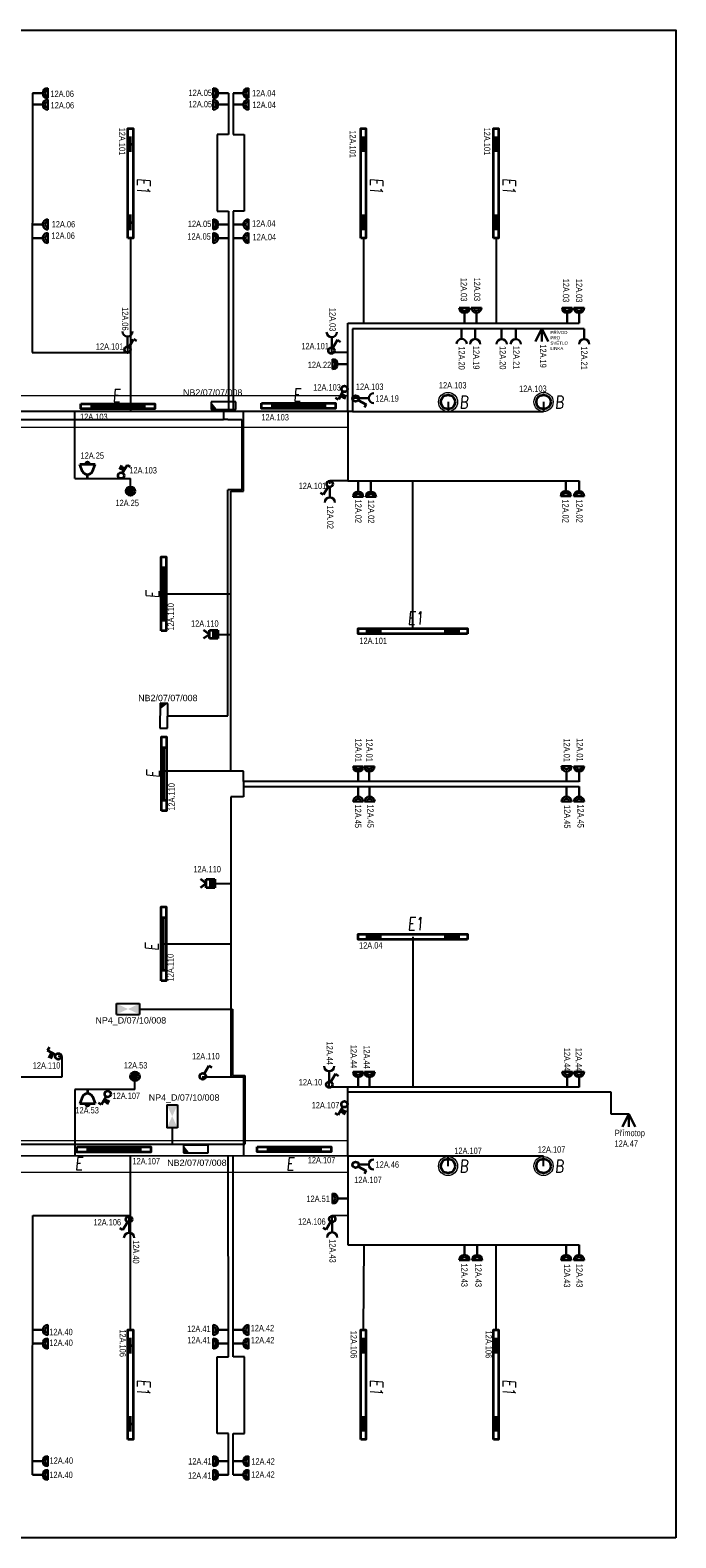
# Model space of a CAD drawing. Header units: millimetres. Extents: x 373037 to 693665, y 214892 to 273272.
# Tile 30 of 56: x 530476 to 540617, y 249592 to 273272. Entities that reach past the tile are written whole.
import ezdxf
from ezdxf.enums import TextEntityAlignment as Align

# ---------------------------------------------------------------- set-up
doc = ezdxf.new("R2010")
doc.units = ezdxf.units.MM
doc.header["$LTSCALE"] = 100
doc.layers.get('0').update_dxf_attribs({"linetype": 'CONTINUOUS'})
for name, color, linetype, lineweight in [('2DE_OBL', 91, 'CONTINUOUS', 35), ('2DE_OBL_L1', 91, 'CONTINUOUS', 35), ('CP_DETAL', 33, 'CONTINUOUS', 18), ('E_NOUZOVÉ+PP OSVĚTLENÍ', 60, 'CONTINUOUS', 25), ('E_SVĚTLA POPIS', 130, 'CONTINUOUS', 30), ('E_VEDENÍ SILNOPROUD', 50, 'CONTINUOUS', 25), ('E_VEDENÍ_CBS', 214, 'CONTINUOUS', 25), ('E_VYPINACE', 170, 'CONTINUOUS', 35), ('E_ZÁSUVKY POPIS', 111, 'CONTINUOUS', 30), ('E_ZÁSUVKY-DVOJITE', 7, 'CONTINUOUS', 30), ('E_ZÁSUVKY.OST.+VYVODY', 11, 'CONTINUOUS', 30), ('E_ŽLABY', 40, 'CONTINUOUS', 15), ('U1 LIGHTING', 10, 'CONTINUOUS', 35)]:
    doc.layers.add(name, color=color, linetype=linetype, lineweight=lineweight)
for name, color, linetype in [('BEZPECNOSTNE SVETLA', 80, 'CONTINUOUS'), ('E_RÁM', 253, 'CONTINUOUS'), ('GC3_MEP_E_LV_SECURITY LIGHT', 80, 'CONTINUOUS'), ('PIKTOGRAMY', 210, 'CONTINUOUS'), ('PRIPOJKA 230V', 1, 'CONTINUOUS'), ('ŽLAB', 7, 'CONTINUOUS')]:
    doc.layers.add(name, color=color, linetype=linetype)
doc.styles.add('ARIAL', font='arial.ttf')
doc.styles.add('CP_ATTR', font='ROMANS.SHX')
doc.styles.add('CS-ROMANS', font='romans.shx', dxfattribs={"width": 0.75, "oblique": 5})
doc.styles.get("Standard").update_dxf_attribs({"font": 'arial.ttf'})
doc.styles.add('V+P_01_B3_E_FP_001$0$BLOCK', font='romans.shx', dxfattribs={"width": 0.8})

# ---------------------------------------------------------------- blocks, each defined once
blk = doc.blocks.new('A$C3423193F')
at = {"color": 1, "linetype": 'ByBlock'}
for p, q in [((80, 240), (0, 240)), ((80, 240), (160, 240)), ((80, 160), (80, 0))]:
    blk.add_line(p, q, dxfattribs=at)
for radius in [80, 45.2]:
    blk.add_arc((80, 240), radius, 180, 0, dxfattribs=at)
blk = doc.blocks.new('zasuvka_jednoducha')
at = {"color": 1, "lineweight": 30}
blk.add_line((19281, 12983), (19281, 13143), dxfattribs=at)
blk.add_arc((19281, 12903), 80, 0, 180, dxfattribs=at)
blk = doc.blocks.new('E')
at = {"layer": 'U1 LIGHTING', "style": 'CS-ROMANS', "oblique": 5, "width": 0.75}
blk.add_text('E', height=200, dxfattribs=at).set_placement((229480, 21709))
blk = doc.blocks.new('*U24')
at = {"color": 0, "linetype": 'ByBlock'}
for p, q in [((24, 249.57), (96, 374.28)), ((96, 374.28), (143.56, 346.82))]:
    blk.add_line(p, q, dxfattribs=at)
blk.add_circle((0, 208), 48, dxfattribs=at)
blk = doc.blocks.new('tlacitko_prepinac_svetla')
at = {"layer": 'E_VYPINACE'}
for points in [[(16875, 8774), (16940, 8744)], [(16888, 8798), (16951, 8769)], [(16930, 8722), (16960, 8787)]]:
    blk.add_lwpolyline(points, dxfattribs=at)
at = {"layer": 'E_VYPINACE', "rotation": 180}
blk.add_blockref('*U24', (16937, 9090), dxfattribs=at)
blk = doc.blocks.new('*U30')
at = {"color": 0, "linetype": 'ByBlock'}
for p, q in [((24, 249.57), (96, 374.28)), ((96, 374.28), (143.56, 346.82))]:
    blk.add_line(p, q, dxfattribs=at)
blk.add_circle((0, 208), 48, dxfattribs=at)
blk = doc.blocks.new('prepinas-svetel-jednoduchy')
at = {"layer": 'E_VYPINACE', "rotation": 89.99999999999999}
blk.add_blockref('*U30', (208, 2), dxfattribs=at)
blk = doc.blocks.new('*U28', base_point=(57391, -22719))
at = {"lineweight": 30, "ltscale": 0.1}
for p, q in [((57291, -22519), (57391, -22719)), ((57391, -22719), (57391, -22519)), ((57391, -22719), (57491, -22519))]:
    blk.add_line(p, q, dxfattribs=at)
blk = doc.blocks.new('pripojka 230V')
at = {"layer": 'PRIPOJKA 230V', "color": 1, "xscale": -1}
blk.add_blockref('*U28', (0, -2, -40), dxfattribs=at)
blk = doc.blocks.new('*U32', base_point=(28429, 5840))
at = {"linetype": 'ByBlock'}
blk.add_hatch(color=0, dxfattribs=at).paths.add_polyline_path([(28362, 5840), (28497, 5840), (28497, 5772), (28362, 5772)])
at = {"color": 0, "linetype": 'ByBlock'}
for p, q in [((28429, 5907), (28362, 5997)), ((28429, 5907), (28497, 5997)), ((28362, 5907), (28497, 5907)), ((28362, 5772), (28362, 5907)), ((28362, 5840), (28497, 5840)), ((28497, 5772), (28362, 5772)), ((28497, 5907), (28497, 5772))]:
    blk.add_line(p, q, dxfattribs=at)
blk = doc.blocks.new('pohybove-cidlo-svetla')
at = {"layer": 'E_VYPINACE', "rotation": 180}
blk.add_blockref('*U32', (-1, 30), dxfattribs=at)
blk = doc.blocks.new('2DELLI009_CZ')
for p, q in [((-0.5, 0.1), (-0.5, -0.1)), ((-0.5, 0), (0.5, 0)), ((0.5, 0.1), (0.5, -0.1))]:
    blk.add_line(p, q)
blk.add_lwpolyline([(-0.7, 0.2), (0.7, 0.2), (0.7, -0.2), (-0.7, -0.2)], close=True)
at = {"linetype": 'ByBlock', "style": 'CP_ATTR', "flags": 9}
for tag, p in [('NAME', (-0.092, -0.018)), ('GROUP', (-0.092, -0.018)), ('NUMBER', (-0.092, -0.018)), ('PRODUCER', (-0.092, -0.018)), ('ARTICLE', (-0.092, -0.018)), ('CHARACTER', (-0.092, -0.018)), ('VOLTAGE', (-0.092, -0.019)), ('WEIGHT', (-0.092, -0.018)), ('OTHER', (-0.092, -0.018)), ('PRODUCT-TYPE', (-0.092, -0.019)), ('ORDER-NO', (-0.092, -0.019)), ('POWER', (-0.092, -0.019))]:
    blk.add_attdef(tag, text='', height=0.00005, dxfattribs=at).set_placement(p, align=Align.MIDDLE_LEFT)
blk = doc.blocks.new('*U37')
at = {"layer": 'GC3_MEP_E_LV_SECURITY LIGHT', "linetype": 'ByBlock'}
for p, q in [((135, 59), (-255, 61)), ((-255, 61), (-255, -59)), ((135, -61), (135, 59)), ((-255, -59), (135, -61))]:
    blk.add_line(p, q, dxfattribs=at)
at = {"layer": 'GC3_MEP_E_LV_SECURITY LIGHT'}
blk.add_solid([(-255, 61), (-255, -59), (-158, -60)], dxfattribs=at)
at = {"layer": 'BEZPECNOSTNE SVETLA', "style": 'ARIAL'}
blk.add_attdef('BEZ.SV', (52, -54), '', height=100, dxfattribs=at)
blk = doc.blocks.new('*U39')
at = {"layer": 'GC3_MEP_E_LV_SECURITY LIGHT', "linetype": 'ByBlock'}
for p, q in [((-118, 196), (-122, -194)), ((2, 194), (-118, 196)), ((-2, -196), (2, 194)), ((-122, -194), (-2, -196))]:
    blk.add_line(p, q, dxfattribs=at)
at = {"layer": 'GC3_MEP_E_LV_SECURITY LIGHT'}
blk.add_solid([(2, 194), (-118, 196), (-119, 99)], dxfattribs=at)
at = {"layer": 'BEZPECNOSTNE SVETLA', "style": 'ARIAL'}
blk.add_attdef('BEZ.SV', (52, -54), '', height=100, dxfattribs=at)
blk = doc.blocks.new('V+P_01_B3_E_FP_001$0$E-LI-35')
at = {"layer": 'E_NOUZOVÉ+PP OSVĚTLENÍ', "linetype": 'ByBlock'}
for p, q in [((-10.9, -1.9), (10.9, -1.9)), ((-10.9, -12.1), (-10.9, -1.9)), ((-10.9, -12.1), (10.9, -12.1)), ((10.9, -1.9), (10.9, -12.1))]:
    blk.add_line(p, q, dxfattribs=at)
at = {"layer": 'E_NOUZOVÉ+PP OSVĚTLENÍ'}
blk.add_solid([(-10.9, -12.1), (-10.9, -1.9), (10.9, -1.9), (10.9, -12.1)], dxfattribs=at)
at = {"layer": 'E_NOUZOVÉ+PP OSVĚTLENÍ', "style": 'V+P_01_B3_E_FP_001$0$BLOCK', "width": 0.8, "flags": 8}
for tag, p in [('DIVERS.1', (-17.9, -2.1)), ('DIVERS.2', (-16.4, -12))]:
    blk.add_attdef(tag, text='', height=7.25, dxfattribs=at).set_placement(p, align=Align.RIGHT)
at = {"layer": 'E_NOUZOVÉ+PP OSVĚTLENÍ', "style": 'V+P_01_B3_E_FP_001$0$BLOCK', "width": 0.8}
for tag, p, height, flags in [('BLOCKNAME', (-6.8, -1.4), 2.54, 3), ('LEISTUNG', (13.3, -12), 7.25, 8)]:
    blk.add_attdef(tag, p, '', height=height, dxfattribs=dict(at, flags=flags))
blk.add_attdef('STROMKREIS', text='', height=7.25, dxfattribs=at).set_placement((-11.8, -23.8), align=Align.BOTTOM_CENTER)
blk = doc.blocks.new('*U42')
at = {"layer": 'GC3_MEP_E_LV_SECURITY LIGHT', "xscale": 16.54563019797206, "yscale": 16.54563022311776, "zscale": 16.54563022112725, "rotation": 270.0000000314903}
blk.add_blockref('V+P_01_B3_E_FP_001$0$E-LI-35', (116, 0), dxfattribs=at)
at = {"layer": 'PIKTOGRAMY', "style": 'ARIAL'}
blk.add_attdef('PIKTOGRAM', (162, -40), '', height=100, dxfattribs=at)
blk = doc.blocks.new('*U43')
at = {"layer": 'GC3_MEP_E_LV_SECURITY LIGHT', "xscale": 16.54563019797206, "yscale": 16.54563022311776, "zscale": 16.54563022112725}
blk.add_blockref('V+P_01_B3_E_FP_001$0$E-LI-35', (0, 116), dxfattribs=at)
at = {"layer": 'PIKTOGRAMY', "style": 'ARIAL'}
blk.add_attdef('PIKTOGRAM', (162, -40), '', height=100, dxfattribs=at)
blk = doc.blocks.new('2DELLI018_CZ')
for p, q in [((-0.6, 0), (-0.4, 0)), ((-0.5, 0.1), (-0.5, -0.1)), ((0.4, 0), (0.6, 0)), ((0.5, 0.1), (0.5, -0.1))]:
    blk.add_line(p, q)
blk.add_lwpolyline([(-0.7, 0.2), (0.7, 0.2), (0.7, -0.2), (-0.7, -0.2)], close=True)
at = {"linetype": 'ByBlock', "style": 'CP_ATTR', "flags": 9}
for tag, p in [('NAME', (-0.092, -0.018)), ('GROUP', (-0.092, -0.018)), ('NUMBER', (-0.092, -0.018)), ('PRODUCER', (-0.092, -0.018)), ('ARTICLE', (-0.092, -0.018)), ('CHARACTER', (-0.092, -0.018)), ('VOLTAGE', (-0.092, -0.019)), ('WEIGHT', (-0.092, -0.018)), ('OTHER', (-0.092, -0.018)), ('PRODUCT-TYPE', (-0.092, -0.019)), ('ORDER-NO', (-0.092, -0.019)), ('POWER', (-0.092, -0.019))]:
    blk.add_attdef(tag, text='', height=0.00005, dxfattribs=at).set_placement(p, align=Align.MIDDLE_LEFT)
blk = doc.blocks.new('E1')
at = {"layer": 'U1 LIGHTING', "style": 'CS-ROMANS', "oblique": 5, "width": 0.75}
blk.add_text('E1', height=200, dxfattribs=at).set_placement((229480, 21709))
blk = doc.blocks.new('2DELPH010_CZ')
blk.add_ellipse((0, 0), major_axis=(-0.053, 0.053), ratio=1, start_param=3.926991, end_param=10.210176)
at = {"layer": 'CP_DETAL'}
blk.add_ellipse((0, 0), major_axis=(-0.0707, 0.0707), ratio=1, start_param=3.926991, end_param=10.210176, dxfattribs=at)
at = {"linetype": 'ByBlock', "style": 'CP_ATTR', "flags": 9}
for tag in ['NAME', 'GROUP', 'NUMBER', 'PRODUCER', 'ARTICLE', 'PRODUCT-TYPE', 'ORDER-NO', 'CHARACTER', 'POWER', 'VOLTAGE', 'WEIGHT', 'OTHER']:
    blk.add_attdef(tag, text='', height=0.00000005, dxfattribs=at).set_placement((0, 0), align=Align.MIDDLE_LEFT)
blk = doc.blocks.new('B')
at = {"layer": 'U1 LIGHTING', "style": 'CS-ROMANS', "oblique": 5, "width": 0.75}
blk.add_text('B', height=200, dxfattribs=at).set_placement((229480, 21709))
blk = doc.blocks.new('*U88')
for p, q in [((0, -250), (0, 250)), ((0, 250), (7512.5, 250)), ((7512.5, 250), (7512.5, -250)), ((7512.5, -250), (0, -250))]:
    blk.add_line(p, q)
at = {"style": 'CP_ATTR', "flags": 9}
for tag in ['NAME', 'PRODUCER', 'PRODUCT-TYPE', 'ARTICLE', 'FLOW', 'NUMBER', 'SYSTEM', 'FORM', 'SIZE', 'OTHER']:
    blk.add_attdef(tag, (0, 0), '', height=0.0001, dxfattribs=at)
blk = doc.blocks.new('CPEL_3386')
blk.add_hatch(color=256).paths.add_polyline_path([(-0.2, 0, 1), (0.2, 0, 1)])
for radius in [0.35, 0.2]:
    blk.add_circle((0, 0), radius)
at = {"linetype": 'ByBlock', "style": 'CP_ATTR', "flags": 9}
for tag in ['NAME', 'GROUP', 'NUMBER', 'PRODUCER', 'ARTICLE', 'PRODUCT-TYPE', 'ORDER-NO', 'CHARACTER', 'POWER', 'VOLTAGE', 'WEIGHT', 'OTHER']:
    blk.add_attdef(tag, text='', height=0.00005, dxfattribs=at).set_placement((-0.09, -0.02), align=Align.MIDDLE_LEFT)
blk = doc.blocks.new('CPEL_1003')
for p, q in [((0, 0), (0, -0.3)), ((-0.4, -0.55), (-0.6, -1.1)), ((-0.6, -1.1), (0.6, -1.1)), ((0.4, -0.55), (0.6, -1.1))]:
    blk.add_line(p, q)
blk.add_circle((0, -1.2), 0.1)
blk.add_arc((0, -0.75), 0.445, 25.9892, 154.0108)
at = {"linetype": 'ByBlock', "style": 'CP_ATTR', "flags": 9}
for tag in ['NAME', 'GROUP', 'NUMBER', 'PRODUCER', 'ARTICLE', 'PRODUCT-TYPE', 'ORDER-NO', 'CHARACTER', 'POWER', 'VOLTAGE', 'WEIGHT', 'OTHER']:
    blk.add_attdef(tag, text='', height=0.00005, dxfattribs=at).set_placement((-0.09, -0.02), align=Align.MIDDLE_LEFT)
blk = doc.blocks.new('*U92')
for p, q in [((0, -250), (0, 250)), ((0, 250), (6662.5, 250)), ((6662.5, 250), (6662.5, -250)), ((6662.5, -250), (0, -250))]:
    blk.add_line(p, q)
at = {"style": 'CP_ATTR', "flags": 9}
for tag in ['NAME', 'PRODUCER', 'PRODUCT-TYPE', 'ARTICLE', 'FLOW', 'NUMBER', 'SYSTEM', 'FORM', 'SIZE', 'OTHER']:
    blk.add_attdef(tag, (0, 0), '', height=0.0001, dxfattribs=at)

msp = doc.modelspace()

# ---------------------------------------------------------------- linework, layer by layer
at = {"layer": 'E_RÁM', "color": 252, "true_color": 0x939598}
msp.add_lwpolyline([(540617, 249592), (514037, 249592), (514037, 273272), (540617, 273272)], close=True, dxfattribs=at)
at = {"layer": 'E_VEDENÍ SILNOPROUD'}
for p, q in [((530514, 272282), (530509, 268207)), ((533589, 272282), (533589, 271635)), ((533664, 272282), (533664, 271635)), ((533589, 271635), (533414, 271635)), ((533414, 271635), (533414, 270672)), ((533664, 271635), (533839, 271635)), ((533839, 271635), (533839, 270430)), ((533414, 270672), (533414, 270430)), ((533414, 270430), (533589, 270430)), ((533589, 270430), (533589, 267282)), ((533839, 270430), (533664, 270430)), ((533664, 270430), (533664, 267282)), ((532052, 270007), (532052, 268207)), ((535710, 270007), (535710, 268670)), ((537794, 270007), (537794, 268670)), ((535464, 267282), (535464, 268670)), ((535464, 268670), (539096, 268670)), ((539177, 268581), (535539, 268581)), ((535539, 268581), (535539, 267282)), ((532003, 268301), (532003, 268207)), ((530509, 268207), (532003, 268207)), ((532003, 268207), (532052, 268207)), ((532052, 268207), (532052, 267282)), ((535212, 268207), (535212, 268290)), ((535464, 268207), (535212, 268207)), ((535635, 267491), (535539, 267491)), ((537039, 267432), (537039, 267282)), ((538539, 267432), (538539, 267282)), ((535539, 267282), (520001, 267282)), ((531177, 266232), (531177, 267282)), ((533827, 266195), (533827, 267282)), ((535464, 267282), (535464, 266195)), ((535539, 267282), (538539, 267282)), ((531177, 266232), (532052, 266232)), ((532052, 266032), (532052, 266232)), ((533827, 266032), (533827, 266195)), ((535464, 266195), (535181, 266195)), ((535181, 266144), (535181, 266195)), ((535464, 266195), (539096, 266195)), ((536487, 263872), (536487, 266195)), ((533627, 261632), (533627, 266032)), ((533627, 266032), (533827, 266032)), ((532574, 264420), (533627, 264420)), ((533426, 263782), (533627, 263782)), ((533627, 261632), (532577, 261632)), ((533827, 261632), (533627, 261632)), ((533827, 261470), (533827, 261632)), ((539096, 261470), (533827, 261470)), ((533827, 261470), (533827, 261395)), ((533827, 261232), (533627, 261232)), ((533627, 261232), (533627, 256832)), ((533827, 261395), (533827, 261232)), ((533827, 261395), (539097, 261395)), ((533376, 259868), (533627, 259868)), ((532572, 258921), (533627, 258921)), ((536487, 259032), (536487, 256670)), ((530977, 257154), (530917, 257154)), ((530977, 256832), (530977, 257154)), ((529927, 256832), (530977, 256832)), ((532122, 256632), (532122, 256840)), ((533177, 256832), (533627, 256832)), ((533627, 256832), (533827, 256832)), ((533827, 256832), (533827, 255594)), ((535174, 256670), (535174, 256759)), ((531177, 256632), (531177, 255592)), ((532122, 256632), (531177, 256632)), ((539096, 256670), (535174, 256669)), ((535464, 255586), (535464, 256670)), ((535464, 256595), (539596, 256595)), ((539596, 256595), (539596, 256252)), ((539596, 256252), (539877, 256252, -40)), ((520069, 255585), (535464, 255595)), ((532052, 252857), (532050, 255593)), ((533589, 252435), (533587, 255594)), ((533664, 252435), (533662, 255594)), ((535464, 255595), (535464, 254195)), ((538539, 255586), (535464, 255586)), ((537039, 255432), (537039, 255586)), ((538539, 255432), (538539, 255586)), ((538539, 255432), (538539, 255432)), ((530514, 250582), (530519, 254657)), ((530519, 254657), (532051, 254657)), ((532031, 254544), (532031, 254657)), ((535219, 254657), (535461, 254661)), ((535219, 254552), (535219, 254657)), ((535464, 254195), (539096, 254195)), ((535710, 252857), (535720, 254195)), ((537794, 252857), (537794, 254195)), ((533414, 251230), (533414, 252435)), ((533414, 252435), (533589, 252435)), ((533840, 252435), (533664, 252435)), ((533840, 251230), (533840, 252435)), ((533589, 251230), (533414, 251230)), ((533589, 250582), (533589, 251230)), ((533664, 250582), (533664, 251230)), ((533664, 251230), (533840, 251230))]:
    msp.add_line(p, q, dxfattribs=at)
at = {"layer": 'E_VEDENÍ_CBS'}
for p, q in [((520199, 267157), (533512, 267157)), ((533512, 267314), (533512, 267157)), ((533583, 267157), (533512, 267157)), ((533583, 267157), (533802, 267157)), ((533802, 267157), (533802, 266050)), ((533583, 262504), (533583, 266050)), ((533802, 266050), (533583, 266050)), ((532636, 262504), (533583, 262504)), ((532193, 257898), (533527, 257898)), ((533527, 257898), (533652, 257898)), ((533627, 257898), (533627, 257898)), ((533652, 257898), (533652, 256856)), ((533652, 256856), (533848, 256856)), ((533848, 256856), (533848, 255774)), ((532707, 256033), (532707, 255774)), ((520199, 255774), (532707, 255774)), ((532707, 255774), (533848, 255774)), ((533078, 255759), (533078, 255774))]:
    msp.add_line(p, q, dxfattribs=at)
at = {"layer": 'E_ŽLABY'}
msp.add_line((532579, 263838), (532579, 263832), dxfattribs=at)

# ---------------------------------------------------------------- block references
at = {"rotation": 270}
for p in [(510450, 500429), (514108, 500429), (516192, 500429), (510450, 481559), (514108, 481559), (516192, 481559)]:
    msp.add_blockref('E1', p, dxfattribs=at)
for p in [(306924, 242230), (306924, 237430)]:
    msp.add_blockref('E1', p)
at = {"layer": '2DE_OBL', "xscale": 1228.571428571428, "yscale": 200, "zscale": 1000}
for p, rotation in [((532052, 270867), 89.99999999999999), ((535710, 270867), 89.99999999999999), ((537794, 270867), 89.99999999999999), ((536487, 263832), 180), ((536487, 259032), 180), ((532052, 251997), 89.99999999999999), ((535710, 251997), 89.99999999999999), ((537794, 251997), 89.99999999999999)]:
    msp.add_blockref('2DELLI018_CZ', p, dxfattribs=dict(at, rotation=rotation))
at = {"layer": '2DE_OBL', "xscale": 1500, "yscale": 1500, "zscale": 252.5252525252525}
for p in [(537039, 267432), (538539, 267432), (537039, 255432), (538539, 255432)]:
    msp.add_blockref('2DELPH010_CZ', p, dxfattribs=at)
at = {"layer": '2DE_OBL_L1', "xscale": 828.5714285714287, "yscale": 200, "zscale": 1000}
for p in [(531853, 267363), (534691, 267371), (531789, 255691), (534623, 255695)]:
    msp.add_blockref('2DELLI009_CZ', p, dxfattribs=at)
at = {"layer": '2DE_OBL_L1', "xscale": 828.5714285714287, "yscale": 200, "zscale": 1000, "rotation": 90}
for p in [(532574, 264420), (532577, 261591), (532572, 258921)]:
    msp.add_blockref('2DELLI009_CZ', p, dxfattribs=at)
at = {"layer": 'E_NOUZOVÉ+PP OSVĚTLENÍ'}
ref = msp.add_blockref('*U37', (533572, 267374), dxfattribs=at)
ref.add_attrib('BEZ.SV', 'NB2/07/07/008', (532877, 267532), dxfattribs={"layer": 'BEZPECNOSTNE SVETLA', "height": 100, "style": 'ARIAL'})
ref = msp.add_blockref('*U39', (532636, 262504), dxfattribs=at)
ref.add_attrib('BEZ.SV', 'NB2/07/07/008', (532173, 262733), dxfattribs={"layer": 'BEZPECNOSTNE SVETLA', "height": 100, "style": 'ARIAL'})
ref = msp.add_blockref('*U43', (532013, 257898), dxfattribs=at)
ref.add_attrib('PIKTOGRAM', 'NP4_D/07/10/008', (531502, 257670), dxfattribs={"height": 100, "style": 'ARIAL'})
ref = msp.add_blockref('*U42', (532707, 256213), dxfattribs=at)
ref.add_attrib('PIKTOGRAM', 'NP4_D/07/10/008', (532339, 256458), dxfattribs={"height": 100, "style": 'ARIAL'})
ref = msp.add_blockref('*U37', (533137, 255699), dxfattribs=at)
ref.add_attrib('BEZ.SV', 'NB2/07/07/008', (532629, 255433), dxfattribs={"layer": 'BEZPECNOSTNE SVETLA', "height": 100, "style": 'ARIAL'})
at = {"layer": 'E_VYPINACE'}
for name, p, rotation in [('prepinas-svetel-jednoduchy', (532003, 268254), 270), ('prepinas-svetel-jednoduchy', (535206, 268240), 270), ('tlacitko_prepinac_svetla', (548842, 275158), 180), ('prepinas-svetel-jednoduchy', (535183, 266143), 89.99999999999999), ('prepinas-svetel-jednoduchy', (533185, 256841), 270), ('prepinas-svetel-jednoduchy', (535172, 256712), 270), ('prepinas-svetel-jednoduchy', (532030, 254594), 89.99999999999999), ('prepinas-svetel-jednoduchy', (535222, 254601), 89.99999999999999)]:
    msp.add_blockref(name, p, dxfattribs=dict(at, rotation=rotation))
at = {"layer": 'E_VYPINACE', "xscale": 200, "yscale": 200, "zscale": 200, "rotation": 180}
msp.add_blockref('CPEL_1003', (531377, 266232), dxfattribs=at)
at = {"layer": 'E_VYPINACE', "xscale": 200, "yscale": 200, "zscale": 200}
for name, p in [('CPEL_3386', (532052, 266032)), ('CPEL_3386', (532122, 256840)), ('CPEL_1003', (531377, 256632))]:
    msp.add_blockref(name, p, dxfattribs=at)
at = {"layer": 'E_VYPINACE'}
msp.add_blockref('tlacitko_prepinac_svetla', (514758, 247681), dxfattribs=at)
at = {"layer": 'E_ZÁSUVKY-DVOJITE'}
for p, rotation in [((530514, 272362), 270), ((533664, 272362), 270), ((530514, 272182), 270), ((533664, 272182), 270), ((533589, 270141), 89.99999999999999), ((533589, 269927), 89.99999999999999), ((538969, 266195), 180), ((539176, 266195), 180), ((535707, 261395), 180), ((530514, 252937), 270), ((533589, 252777), 89.99999999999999), ((533664, 252937), 270), ((530514, 252723), 270), ((533589, 252563), 89.99999999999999), ((533664, 252723), 270), ((530514, 250876), 270), ((533589, 250716), 89.99999999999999), ((533664, 250876), 270), ((530514, 250662), 270), ((533589, 250502), 89.99999999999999), ((533664, 250662), 270)]:
    msp.add_blockref('A$C3423193F', p, dxfattribs=dict(at, rotation=rotation))
at = {"layer": 'E_ZÁSUVKY-DVOJITE', "xscale": -1}
for p, rotation in [((533589, 272362), 90), ((533589, 272182), 90), ((530514, 270141), 269.9999999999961), ((533664, 270141), 269.9999999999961), ((530514, 269927), 269.9999999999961), ((533664, 269927), 269.9999999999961), ((535463, 268107), 90), ((535547, 266184), 180), ((535748, 266182), 180), ((535727, 261395), 180), ((538819, 261395), 180), ((539016, 261395), 180), ((535467, 255002), 90), ((537216, 254195), 180), ((537417, 254193), 180), ((538815, 254195), 180), ((539016, 254195), 180)]:
    msp.add_blockref('A$C3423193F', p, dxfattribs=dict(at, rotation=rotation))
at = {"layer": 'E_ZÁSUVKY-DVOJITE'}
for p in [(537216, 268670), (537404, 268673), (538829, 268670), (539016, 268670), (535547, 261468), (535723, 261468), (538819, 261470), (539016, 261467), (535547, 256670), (535727, 256670), (538832, 256670), (539016, 256670)]:
    msp.add_blockref('A$C3423193F', p, dxfattribs=at)
at = {"layer": 'E_ZÁSUVKY.OST.+VYVODY', "color": 1}
for name, p, rotation in [('zasuvka_jednoducha', (551285, 281444), 180), ('zasuvka_jednoducha', (554493, 281433), 180), ('zasuvka_jednoducha', (548779, 248210), 89.99999999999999), ('tlacitko_prepinac_svetla', (522035, 274090), 270), ('zasuvka_jednoducha', (554454, 269905), 180), ('zasuvka_jednoducha', (548778, 236174), 89.99999999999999)]:
    msp.add_blockref(name, p, dxfattribs=dict(at, rotation=rotation))
for name, p in [('zasuvka_jednoducha', (517972, 255440)), ('zasuvka_jednoducha', (518183, 255439)), ('zasuvka_jednoducha', (518600, 255438)), ('zasuvka_jednoducha', (518821, 255438)), ('zasuvka_jednoducha', (519896, 255437)), ('tlacitko_prepinac_svetla', (518476, 258755)), ('zasuvka_jednoducha', (515902, 252951)), ('tlacitko_prepinac_svetla', (518475, 247520)), ('zasuvka_jednoducha', (512749, 241400)), ('zasuvka_jednoducha', (515938, 241408))]:
    msp.add_blockref(name, p, dxfattribs=at)
at = {"layer": 'E_ZÁSUVKY.OST.+VYVODY', "rotation": 180}
msp.add_blockref('pripojka 230V', (538511, 268582), dxfattribs=at)
at = {"layer": 'E_ŽLABY'}
for name, p in [('*U92', (528802, 267282)), ('B', (307739, 245620)), ('B', (309239, 245620)), ('*U88', (527952, 255581)), ('B', (307739, 233620)), ('B', (309239, 233620))]:
    msp.add_blockref(name, p, dxfattribs=at)
at = {"layer": 'U1 LIGHTING'}
for p in [(302290, 245724), (305128, 245735), (301700, 233661), (305019, 233659)]:
    msp.add_blockref('E', p, dxfattribs=at)
at = {"layer": 'U1 LIGHTING', "rotation": 90}
for p in [(554209, 34869), (554216, 32052), (554199, 29334)]:
    msp.add_blockref('E', p, dxfattribs=at)
at = {"layer": 'ŽLAB'}
for name, p, rotation in [('prepinas-svetel-jednoduchy', (535588, 267489), 180), ('pohybove-cidlo-svetla', (533328, 263781), 269.9999999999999), ('pohybove-cidlo-svetla', (533278, 259867), 269.9999999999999), ('pripojka 230V', (539877, 256248), 180), ('prepinas-svetel-jednoduchy', (535587, 255453), 180)]:
    msp.add_blockref(name, p, dxfattribs=dict(at, rotation=rotation))

# ---------------------------------------------------------------- texts
at = {"layer": 'E_SVĚTLA POPIS', "width": 0.8}
for s, rotation, p in [('12A.101', 270, (531872, 271740)), ('12A.101', 270, (535493, 271699)), ('12A.101', 270, (537603, 271741)), ('12A.110', 90, (532734, 263840)), ('12A.110', 90, (532747, 261013)), ('12A.110', 90, (532728, 258332)), ('12A.106', 270, (531881, 252867)), ('12A.106', 270, (535508, 252845)), ('12A.106', 270, (537628, 252847))]:
    msp.add_text(s, height=100, rotation=rotation, dxfattribs=at).set_placement(p)
for s, p in [('12A.101', (531508, 268254)), ('12A.101', (534735, 268260)), ('12A.103', (534922, 267612)), ('12A.103', (535592, 267622)), ('12A.103', (536896, 267644)), ('12A.103', (538155, 267591)), ('12A.103', (531260, 267149)), ('12A.103', (534107, 267142)), ('12A.103', (532034, 266309)), ('12A.101', (534693, 266065)), ('12A.110', (533003, 263902)), ('12A.101', (535647, 263631)), ('12A.110', (533039, 260044)), ('12A.04', (535641, 258847)), ('12A.110', (533018, 257107)), ('12A.110', (530517, 256962)), ('12A.10', (534695, 256698)), ('12A.107', (531770, 256485)), ('12A.107', (534898, 256337)), ('12A.107', (538448, 255643)), ('12A.107', (532083, 255459)), ('12A.107', (534836, 255476)), ('12A.107', (537137, 255622)), ('12A.107', (535565, 255164)), ('12A.106', (531471, 254499)), ('12A.106', (534684, 254510))]:
    msp.add_text(s, height=100, dxfattribs=at).set_placement(p)
at = {"layer": 'E_ZÁSUVKY POPIS', "width": 0.8}
for s, p in [('12A.06', (530795, 272223)), ('12A.05', (532964, 272238)), ('12A.04', (533961, 272232)), ('12A.06', (530798, 272042)), ('12A.05', (532965, 272061)), ('12A.04', (533967, 272049)), ('12A.06', (530815, 270174)), ('12A.05', (532953, 270180)), ('12A.04', (533961, 270186)), ('12A.06', (530810, 269995)), ('12A.05', (532945, 269982)), ('12A.04', (533970, 269973)), ('12A.22', (534836, 267965)), ('12A.19', (535898, 267437)), ('12A.25', (531268, 266540)), ('12A.25', (531816, 265796)), ('12A.53', (531948, 256964)), ('12A.53', (531187, 256258)), ('Přímotop', (539659, 255901)), ('12A.47', (539654, 255735)), ('12A.46', (535901, 255406)), ('12A.51', (534815, 254868)), ('12A.41', (532942, 252825)), ('12A.42', (533940, 252837)), ('12A.40', (530776, 252775)), ('12A.40', (530778, 252607)), ('12A.41', (532944, 252649)), ('12A.42', (533944, 252648)), ('12A.40', (530782, 250756)), ('12A.41', (532959, 250744)), ('12A.42', (533950, 250743)), ('12A.40', (530777, 250531)), ('12A.41', (532955, 250520)), ('12A.42', (533948, 250536))]:
    msp.add_text(s, height=100, dxfattribs=at).set_placement(p)
for s, p in [('12A.03', (537239, 269382)), ('12A.03', (537446, 269385)), ('12A.03', (538842, 269368)), ('12A.03', (539049, 269365)), ('12A.06', (531919, 268922)), ('12A.03', (535177, 268910)), ('12A.20', (537204, 268306)), ('12A.19', (537433, 268313)), ('12A.20', (537849, 268311)), ('12A.21', (538062, 268313)), ('12A.19', (538484, 268337)), ('12A.21', (539129, 268306)), ('12A.02', (535140, 265806)), ('12A.02', (535581, 265899)), ('12A.02', (535782, 265894)), ('12A.02', (538836, 265902)), ('12A.02', (539054, 265904)), ('12A.01', (535755, 262149)), ('12A.01', (539060, 262152)), ('12A.01', (535582, 262147)), ('12A.01', (538856, 262147)), ('12A.45', (535576, 261110)), ('12A.45', (535771, 261112)), ('12A.45', (538862, 261102)), ('12A.45', (539072, 261112)), ('12A.44', (535132, 257387)), ('12A.44', (535508, 257336)), ('12A.44', (535713, 257328)), ('12A.44', (538859, 257289)), ('12A.44', (539042, 257289)), ('12A.40', (532089, 254268)), ('12A.43', (535177, 254282)), ('12A.43', (537246, 253902)), ('12A.43', (537467, 253900)), ('12A.43', (538858, 253893)), ('12A.43', (539055, 253895))]:
    msp.add_text(s, height=100, rotation=270, dxfattribs=at).set_placement(p)
at = {"layer": 'E_ZÁSUVKY POPIS', "insert": (538647, 268548), "char_height": 50, "attachment_point": 1}
msp.add_mtext_dynamic_manual_height_columns('PŘÍVOD PRO SVĚTLO\\PLINKA', width=210, gutter_width=12.5, heights=[0], dxfattribs=at)

doc.saveas('drawing.dxf')
